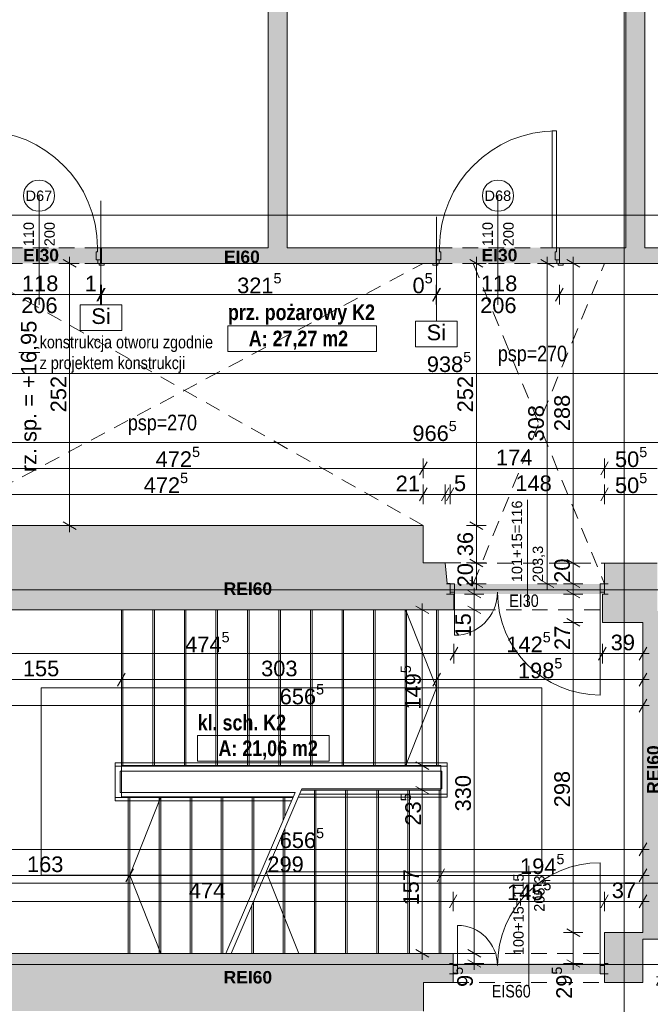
# Paper-space layout 'A-35 RZUT - PIĘTRO 5' of a CAD drawing. Header units: millimetres. Extents: x 0 to 800, y 0 to 500.
# Tile 3 of 18: x 109 to 230, y 179 to 368. Entities that reach past the tile are written whole.
import ezdxf
from ezdxf.xclip import XClip

# ---------------------------------------------------------------- set-up
doc = ezdxf.new("R2010")
doc.units = ezdxf.units.MM
doc.header["$MEASUREMENT"] = 0
doc.header["$XCLIPFRAME"] = 0
for name, pattern in [('ACAD_ISO03W100', [300, 120, -180]), ('DASHDOTX2', [1000, 500, -250, 0, -250]), ('GESTRICHELT2', [93.75, 62.5, -31.25]), ('Przer. długie kreski', [2.5, 1.5, -1])]:
    doc.linetypes.add(name, pattern=pattern)
for name, color, linetype, lineweight, true_color in [('A__balustrada_Nr_pióra__161', 7, 'Continuous', 5, 0x949494), ('A_opis ścian_Nr_pióra__19', 7, 'Continuous', 5, 0x191919), ('A_opis_Nr_pióra__255', 7, 'Continuous', 15, 0x242424), ('A_opis_Nr_pióra__8', 7, 'Continuous', 13, 0x4c4c4c), ('A_osie_Nr_pióra__16', 7, 'Continuous', 5, 0x0f0f0f), ('A_pochwyt_Nr_pióra__161', 7, 'Continuous', 5, 0x949494), ('A_ppoż proj_Nr_pióra__8', 7, 'Continuous', 13, 0x4c4c4c), ('A_ppoż_Nr_pióra__8', 7, 'Continuous', 13, 0x4c4c4c), ('A_schody_Nr_pióra__10', 7, 'Continuous', 13, 0x4b4b4b), ('A_schody_Nr_pióra__4', 7, 'Continuous', 18, 0x4b4b4b), ('A_sufit_Nr_pióra__4', 7, 'Continuous', 18, 0x4b4b4b), ('A_ściany_Nr_pióra__10', 7, 'Continuous', 13, 0x4b4b4b)]:
    doc.layers.add(name, color=color, linetype=linetype, lineweight=lineweight, true_color=true_color)
for name, color, linetype, lineweight in [('A_linie przekroju_Nr_pióra__1', 7, 'Continuous', 20), ('A_strefy_Nr_pióra__1', 7, 'Continuous', 20), ('A_wymiary_Nr_pióra__1', 7, 'Continuous', 20), ('A_wymiary_Nr_pióra__2', 8, 'Continuous', 13), ('A_ściany proj_Nr_pióra__1', 7, 'Continuous', 20), ('A_ściany_Nr_pióra__1', 7, 'Continuous', 20), ('Drzwi Archicad_Nr_pióra__1', 7, 'Continuous', 20), ('Drzwi Archicad_Nr_pióra__3', 252, 'Continuous', 13), ('Znaczniki drzwi Archicada_Nr_pióra__3', 252, 'Continuous', 13)]:
    doc.layers.add(name, color=color, linetype=linetype, lineweight=lineweight)
for name, color, linetype in [('A_podrys', 7, 'Continuous'), ('A_ppoż', 7, 'Continuous'), ('A_ppoż proj', 7, 'Continuous'), ('A_ściany', 7, 'Continuous'), ('A_ściany proj', 7, 'Continuous')]:
    doc.layers.add(name, color=color, linetype=linetype)
doc.styles.add('STYL_AUTOMATYCZNY_1', font='arial.ttf')
doc.styles.add('STYL_AUTOMATYCZNY_2', font='ARIALN.TTF')
doc.styles.add('STYL_AUTOMATYCZNY_3', font='arial.ttf')
doc.styles.add('STYL_AUTOMATYCZNY_4', font='arial.ttf')
doc.styles.add('STYL_AUTOMATYCZNY_5', font='arial.ttf')
doc.styles.add('STYL_AUTOMATYCZNY_6', font='ARIALN.TTF')
pattern_1 = [(45, (-3193.4131, -631.401), (-0.9899495, 0.9899495), [])]

# ---------------------------------------------------------------- blocks, each defined once
blk = doc.blocks.new('Rysunek_1_1', base_point=(-3193.41, -631.4))
at = {"layer": 'A_ppoż', "linetype": 'Continuous', "lineweight": 0, "true_color": 0x0b0b0b}
for points in [[(221.36, 259.91), (191.73, 259.91), (191.73, 257.95), (221.36, 257.95)], [(192.33, 184.97), (221.39, 184.97), (221.39, 186.97), (192.33, 186.97)]]:
    blk.add_hatch(color=28, dxfattribs=at).paths.add_polyline_path(points)
at = {"layer": 'A_ppoż proj', "linetype": 'Continuous', "lineweight": 0, "true_color": 0x121212}
for points in [[(100.91, 324.51), (100.91, 321.51), (124.73, 321.51), (124.73, 324.51)], [(189.03, 324.51), (189.03, 321.51), (212.73, 321.51), (212.73, 324.51)]]:
    blk.add_hatch(color=250, dxfattribs=at).paths.add_polyline_path(points)
at = {"layer": 'A_ściany', "linetype": 'Continuous', "lineweight": 0, "true_color": 0x000000}
for points in [[(156.78, 438.27), (156.78, 324.51), (160.38, 324.51), (160.38, 438.27)], [(225.53, 436.13), (225.53, 324.51), (229.13, 324.51), (229.13, 436.13)], [(189.03, 324.51), (124.73, 324.51), (124.73, 321.51), (189.03, 321.51)], [(256.23, 324.51), (212.73, 324.51), (212.73, 321.51), (256.23, 321.51)], [(97.53, 254.91), (186.57, 254.91), (186.57, 271.11), (87.44, 271.11)], [(186.57, 263.93), (186.57, 254.91), (192.47, 254.91), (192.47, 257.95), (191.75, 257.95), (191.75, 259.97), (191.19, 259.97), (190.77, 263.93)], [(221.39, 263.87), (221.39, 257.91), (220.99, 257.91), (220.99, 252.51), (228.79, 252.51), (228.79, 248.85), (233.59, 248.85), (233.59, 249.87), (234.31, 249.87), (234.31, 254.67), (231.53, 254.67), (231.53, 263.87)], [(228.79, 248.85), (228.79, 198.49), (233.59, 198.49), (233.59, 248.85)], [(228.79, 192.89), (221.39, 192.89), (221.39, 183.31), (228.79, 183.31), (228.79, 191.61), (234.89, 191.61), (234.89, 196.61), (233.59, 196.61), (233.59, 198.49), (228.79, 198.49)], [(186.63, 188.91), (97.53, 188.91), (97.53, 177.81), (186.63, 177.81)], [(192.33, 188.91), (186.63, 188.91), (186.63, 183.31), (192.33, 183.31)]]:
    blk.add_hatch(color=18, dxfattribs=at).paths.add_polyline_path(points)
at = {"layer": 'A_ściany proj', "linetype": 'Continuous', "lineweight": 0, "true_color": 0x000000}
h = blk.add_hatch(dxfattribs=at)
h.set_pattern_fill('bloczki_ceramiczne_0001', color=18, style=0, pattern_type=2)
h.set_pattern_definition(pattern_1)
h.paths.add_polyline_path([(124.51, 321.51), (124.73, 321.51), (124.73, 324.51), (124.51, 324.51)])
h = blk.add_hatch(dxfattribs=at)
h.set_pattern_fill('bloczki_ceramiczne_0001', color=18, style=0, pattern_type=2)
h.set_pattern_definition(pattern_1)
h.paths.add_polyline_path([(189.03, 321.51), (189.13, 321.51), (189.13, 324.51), (189.03, 324.51)])
at = {"layer": 'A__balustrada_Nr_pióra__161', "color": 252, "linetype": 'Continuous', "lineweight": 5, "ltscale": 2, "true_color": 0x949494}
for p, q in [((191.13, 225.51), (191.13, 218.93)), ((190.13, 223.91), (190.13, 220.53)), ((191.13, 219.53), (162.8, 219.53)), ((190.13, 220.53), (163.23, 220.53))]:
    blk.add_line(p, q, dxfattribs=at)
at = {"layer": 'A_linie przekroju_Nr_pióra__1', "color": 7, "linetype": 'ACAD_ISO03W100', "lineweight": 20, "ltscale": 2}
blk.add_line((83.04, 202.41), (544.97, 202.41), dxfattribs=at)
at = {"layer": 'A_opis ścian_Nr_pióra__19', "color": 250, "linetype": 'Continuous', "lineweight": 5, "ltscale": 2, "true_color": 0x191919}
for p, q in [((124.61, 313.55), (124.61, 333.55)), ((189.08, 310.42), (189.08, 330.42)), ((128.61, 313.55), (120.61, 313.55)), ((120.61, 313.55), (120.61, 308.6)), ((128.61, 308.6), (128.61, 313.55)), ((193.08, 310.42), (185.08, 310.42)), ((185.08, 310.42), (185.08, 305.47)), ((193.08, 305.47), (193.08, 310.42)), ((120.61, 308.6), (128.61, 308.6)), ((185.08, 305.47), (193.08, 305.47))]:
    blk.add_line(p, q, dxfattribs=at)
at = {"layer": 'A_opis_Nr_pióra__255', "color": 250, "linetype": 'Continuous', "lineweight": 15, "ltscale": 2, "true_color": 0x242424}
blk.add_line((108.81, 304.36), (112.84, 304.36), dxfattribs=at)
at = {"layer": 'A_osie_Nr_pióra__16', "color": 250, "linetype": 'DASHDOTX2', "lineweight": 5, "ltscale": 2, "true_color": 0x0f0f0f}
for p, q in [((225.18, 390.39), (225.18, 126.75)), ((544.97, 330.75), (96.57, 330.75)), ((544.97, 258.75), (96.57, 258.75)), ((544.97, 186.75), (96.57, 186.75))]:
    blk.add_line(p, q, dxfattribs=at)
at = {"layer": 'A_pochwyt_Nr_pióra__161', "color": 252, "linetype": 'Continuous', "lineweight": 5, "ltscale": 2, "true_color": 0x949494}
for p, q in [((127.33, 218.25), (127.33, 225.51)), ((127.33, 225.51), (191.13, 225.51)), ((127.33, 224.91), (191.13, 224.91)), ((128.33, 219.85), (128.33, 223.91)), ((128.33, 223.91), (190.13, 223.91)), ((128.33, 219.85), (161.94, 219.85)), ((127.33, 218.85), (161.51, 218.85)), ((127.33, 218.25), (161.25, 218.25)), ((191.13, 218.93), (162.55, 218.93))]:
    blk.add_line(p, q, dxfattribs=at)
at = {"layer": 'A_schody_Nr_pióra__10', "color": 251, "linetype": 'GESTRICHELT2', "lineweight": 13, "ltscale": 2, "true_color": 0x4b4b4b}
for p, q in [((128.83, 254.91), (128.83, 224.99)), ((134.89, 254.91), (134.89, 224.99)), ((140.95, 254.91), (140.95, 224.99)), ((147.01, 254.91), (147.01, 224.99)), ((153.07, 254.91), (153.07, 224.99)), ((159.13, 254.91), (159.13, 224.99)), ((165.19, 254.91), (165.19, 224.99)), ((171.25, 254.91), (171.25, 224.99)), ((177.31, 254.91), (177.31, 224.99)), ((183.37, 254.91), (183.37, 224.99)), ((189.43, 254.91), (189.43, 224.99)), ((165.63, 188.91), (165.63, 220.27)), ((171.63, 188.91), (171.63, 220.27)), ((177.63, 188.91), (177.63, 220.27)), ((183.63, 188.91), (183.63, 220.27)), ((189.63, 188.91), (189.63, 220.27)), ((129.83, 188.91), (129.83, 218.99)), ((135.79, 188.91), (135.79, 218.99)), ((141.75, 188.91), (141.75, 218.99)), ((147.71, 188.91), (147.71, 218.99)), ((153.67, 200.65), (153.67, 218.99)), ((159.63, 214.48), (159.63, 218.99)), ((159.63, 188.91), (159.63, 212.16)), ((153.63, 188.91), (153.63, 198.23))]:
    blk.add_line(p, q, dxfattribs=at)
at = {"layer": 'A_schody_Nr_pióra__4', "color": 251, "linetype": 'Continuous', "lineweight": 18, "ltscale": 2, "true_color": 0x4b4b4b}
for p, q in [((128.53, 218.99), (128.53, 254.91)), ((134.59, 224.99), (134.59, 254.91)), ((140.65, 224.99), (140.65, 254.91)), ((146.71, 224.99), (146.71, 254.91)), ((152.77, 224.99), (152.77, 254.91)), ((158.83, 224.99), (158.83, 254.91)), ((164.89, 224.99), (164.89, 254.91)), ((170.95, 224.99), (170.95, 254.91)), ((177.01, 224.99), (177.01, 254.91)), ((183.07, 224.99), (183.07, 254.91)), ((183.12, 254.99), (189.13, 239.95)), ((189.13, 224.99), (189.13, 254.91)), ((113.13, 239.95), (209.33, 239.95)), ((113.13, 239.95), (113.13, 203.95)), ((183.12, 224.91), (189.13, 239.95)), ((209.33, 239.95), (209.33, 204.59)), ((189.93, 224.99), (128.53, 224.99)), ((189.93, 224.99), (189.93, 188.91)), ((161.94, 219.85), (148.61, 188.91)), ((163.23, 220.53), (149.61, 188.91)), ((163.12, 220.27), (189.93, 220.27)), ((165.93, 220.27), (165.93, 188.91)), ((171.93, 220.27), (171.93, 188.91)), ((177.93, 220.27), (177.93, 188.91)), ((183.93, 220.27), (183.93, 188.91)), ((161.57, 218.99), (128.53, 218.99)), ((130.13, 218.99), (130.13, 188.91)), ((136.14, 218.99), (130.13, 203.95)), ((136.09, 218.99), (136.09, 188.91)), ((142.05, 218.99), (142.05, 188.91)), ((148.01, 218.99), (148.01, 188.91)), ((153.97, 218.99), (153.97, 201.34)), ((159.93, 218.99), (159.93, 215.18)), ((159.93, 212.86), (159.93, 188.91)), ((162.64, 188.91), (156.37, 204.59)), ((209.33, 204.59), (156.37, 204.59)), ((155.09, 203.95), (113.13, 203.95)), ((136.14, 188.91), (130.13, 203.95)), ((153.93, 198.93), (153.93, 188.91))]:
    blk.add_line(p, q, dxfattribs=at)
at = {"layer": 'A_strefy_Nr_pióra__1', "color": 7, "linetype": 'Continuous', "lineweight": 20, "ltscale": 2}
for p, q in [((149.02, 309.5), (149.02, 304.56)), ((149.02, 309.5), (177.58, 309.5)), ((177.58, 309.5), (177.58, 304.56)), ((149.02, 304.56), (177.58, 304.56)), ((143.2, 230.75), (143.2, 225.81)), ((143.2, 230.75), (168.5, 230.75)), ((168.5, 230.75), (168.5, 225.81)), ((143.2, 225.81), (168.5, 225.81))]:
    blk.add_line(p, q, dxfattribs=at)
at = {"layer": 'A_sufit_Nr_pióra__4', "color": 251, "linetype": 'Przer. długie kreski', "lineweight": 18, "ltscale": 2, "true_color": 0x4b4b4b}
for p, q in [((91.83, 271.11), (186.57, 321.51)), ((186.57, 271.11), (97.58, 321.51)), ((196.17, 259.91), (221.39, 321.51)), ((196.17, 321.51), (221.39, 259.91))]:
    blk.add_line(p, q, dxfattribs=at)
at = {"layer": 'A_wymiary_Nr_pióra__1', "color": 7, "linetype": 'Continuous', "lineweight": 20, "ltscale": 2}
for p, q in [((119.83, 320.79), (117.33, 322.23)), ((198.02, 320.79), (195.52, 322.23)), ((211.64, 320.79), (209.14, 322.23)), ((216.64, 320.79), (214.14, 322.23)), ((123.79, 314.26), (125.23, 316.76)), ((125.45, 316.76), (124.01, 314.26)), ((188.31, 314.26), (189.75, 316.76)), ((189.85, 316.76), (188.41, 314.26)), ((213.45, 316.76), (212.01, 314.26)), ((187.29, 283.36), (185.85, 280.86)), ((222.11, 283.36), (220.67, 280.86)), ((187.29, 278.36), (185.85, 275.86)), ((191.49, 278.36), (190.05, 275.86)), ((192.47, 278.36), (191.03, 275.86)), ((222.11, 278.36), (220.67, 275.86)), ((117.33, 271.83), (119.83, 270.39)), ((195.52, 271.83), (198.02, 270.39)), ((195.52, 264.65), (198.02, 263.21)), ((214.14, 264.59), (216.64, 263.15)), ((195.52, 260.63), (198.02, 259.19)), ((209.14, 260.63), (211.64, 259.19)), ((214.14, 260.63), (216.64, 259.19)), ((197.61, 257.23), (195.11, 258.67)), ((216.64, 257.23), (214.14, 258.67)), ((187.61, 254.19), (185.11, 255.63)), ((195.11, 255.63), (197.61, 254.19)), ((214.14, 253.23), (216.64, 251.79)), ((193.19, 247.76), (191.75, 245.26)), ((221.71, 247.76), (220.27, 245.26)), ((228.07, 245.26), (229.51, 247.76)), ((129.25, 242.76), (127.81, 240.26)), ((189.85, 242.76), (188.41, 240.26)), ((228.07, 240.26), (229.51, 242.76)), ((228.07, 235.26), (229.51, 237.76)), ((185.11, 225.71), (187.61, 224.27)), ((185.11, 220.99), (187.61, 219.55)), ((228.07, 207.64), (229.51, 210.14)), ((130.85, 205.14), (129.41, 202.64)), ((190.65, 205.14), (189.21, 202.64)), ((228.07, 202.64), (229.51, 205.14)), ((193.05, 200.14), (191.61, 197.64)), ((222.11, 200.14), (220.67, 197.64)), ((228.07, 197.64), (229.51, 200.14)), ((214.14, 193.61), (216.64, 192.17)), ((185.11, 189.63), (187.61, 188.19)), ((195.11, 189.63), (197.61, 188.19)), ((195.11, 187.69), (197.61, 186.25)), ((214.14, 187.69), (216.64, 186.25))]:
    blk.add_line(p, q, dxfattribs=at)
at = {"layer": 'A_wymiary_Nr_pióra__2', "color": 8, "linetype": 'Continuous', "lineweight": 13, "ltscale": 2}
for p, q in [((118.58, 321.51), (118.58, 322.73)), ((196.77, 321.51), (196.77, 322.73)), ((210.39, 321.51), (210.39, 322.73)), ((215.39, 321.51), (215.39, 322.73)), ((120.45, 321.51), (116.7, 321.51)), ((118.58, 271.11), (118.58, 321.51)), ((198.65, 321.51), (194.9, 321.51)), ((196.77, 271.11), (196.77, 321.51)), ((212.27, 321.51), (208.52, 321.51)), ((210.39, 259.91), (210.39, 321.51)), ((217.27, 321.51), (213.52, 321.51)), ((215.39, 263.87), (215.39, 321.51)), ((124.51, 313.63), (124.51, 317.38)), ((124.73, 313.63), (124.73, 317.38)), ((189.03, 313.63), (189.03, 317.38)), ((189.13, 313.63), (189.13, 317.38)), ((212.73, 313.63), (212.73, 317.38)), ((100.91, 315.51), (124.51, 315.51)), ((124.51, 315.51), (124.73, 315.51)), ((124.73, 315.51), (189.03, 315.51)), ((189.03, 315.51), (189.13, 315.51)), ((189.13, 315.51), (212.73, 315.51)), ((212.73, 315.51), (256.23, 315.51)), ((97.58, 300.37), (285.29, 300.37)), ((92.04, 287.11), (285.29, 287.11)), ((186.57, 280.23), (186.57, 283.98)), ((221.39, 280.23), (221.39, 283.98)), ((92.04, 282.11), (186.57, 282.11)), ((186.57, 282.11), (221.39, 282.11)), ((221.39, 282.11), (231.53, 282.11)), ((186.57, 275.23), (186.57, 278.98)), ((190.77, 275.23), (190.77, 278.98)), ((191.75, 275.23), (191.75, 278.98)), ((221.39, 275.23), (221.39, 278.98)), ((92.04, 277.11), (186.57, 277.11)), ((186.57, 277.11), (190.77, 277.11)), ((190.77, 277.11), (191.75, 277.11)), ((191.75, 277.11), (221.39, 277.11)), ((221.39, 277.11), (231.53, 277.11)), ((120.45, 271.11), (116.7, 271.11)), ((118.58, 269.88), (118.58, 271.11)), ((198.65, 271.11), (194.9, 271.11)), ((196.77, 263.93), (196.77, 271.11)), ((198.65, 263.93), (194.9, 263.93)), ((196.77, 259.91), (196.77, 263.93)), ((217.27, 263.87), (213.52, 263.87)), ((215.39, 259.91), (215.39, 263.87)), ((198.65, 259.91), (194.9, 259.91)), ((196.77, 258.68), (196.77, 259.91)), ((212.27, 259.91), (208.52, 259.91)), ((210.39, 258.68), (210.39, 259.91)), ((217.27, 259.91), (213.52, 259.91)), ((215.39, 258.68), (215.39, 259.91)), ((198.23, 257.95), (194.48, 257.95)), ((196.36, 257.95), (196.36, 259.17)), ((196.36, 254.91), (196.36, 257.95)), ((217.27, 257.95), (213.52, 257.95)), ((215.39, 257.95), (215.39, 259.17)), ((215.39, 252.51), (215.39, 257.95)), ((186.36, 254.91), (186.36, 256.13)), ((188.23, 254.91), (184.48, 254.91)), ((186.36, 224.99), (186.36, 254.91)), ((198.23, 254.91), (194.48, 254.91)), ((196.36, 188.91), (196.36, 254.91)), ((217.27, 252.51), (213.52, 252.51)), ((215.39, 192.89), (215.39, 252.51)), ((192.47, 244.63), (192.47, 248.38)), ((220.99, 244.63), (220.99, 248.38)), ((228.79, 244.63), (228.79, 248.38)), ((97.53, 246.51), (192.47, 246.51)), ((192.47, 246.51), (220.99, 246.51)), ((220.99, 246.51), (228.79, 246.51)), ((228.79, 246.51), (230.01, 246.51)), ((128.53, 239.63), (128.53, 243.38)), ((189.13, 239.63), (189.13, 243.38)), ((228.79, 239.63), (228.79, 243.38)), ((97.53, 241.51), (128.53, 241.51)), ((128.53, 241.51), (189.13, 241.51)), ((189.13, 241.51), (228.79, 241.51)), ((228.79, 241.51), (230.01, 241.51)), ((228.79, 234.63), (228.79, 238.38)), ((97.53, 236.51), (228.79, 236.51)), ((228.79, 236.51), (230.01, 236.51)), ((188.23, 224.99), (184.48, 224.99)), ((186.36, 220.27), (186.36, 224.99)), ((188.23, 220.27), (184.48, 220.27)), ((186.36, 188.91), (186.36, 220.27)), ((228.79, 207.01), (228.79, 210.76)), ((97.53, 208.89), (228.79, 208.89)), ((228.79, 208.89), (230.01, 208.89)), ((130.13, 202.01), (130.13, 205.76)), ((189.93, 202.01), (189.93, 205.76)), ((228.79, 202.01), (228.79, 205.76)), ((97.53, 203.89), (130.13, 203.89)), ((130.13, 203.89), (189.93, 203.89)), ((189.93, 203.89), (228.79, 203.89)), ((228.79, 203.89), (230.01, 203.89)), ((192.33, 197.01), (192.33, 200.76)), ((221.39, 197.01), (221.39, 200.76)), ((228.79, 197.01), (228.79, 200.76)), ((97.53, 198.89), (192.33, 198.89)), ((192.33, 198.89), (221.39, 198.89)), ((221.39, 198.89), (228.79, 198.89)), ((228.79, 198.89), (230.01, 198.89)), ((217.27, 192.89), (213.52, 192.89)), ((215.39, 186.97), (215.39, 192.89)), ((188.23, 188.91), (184.48, 188.91)), ((186.36, 187.68), (186.36, 188.91)), ((198.23, 188.91), (194.48, 188.91)), ((196.36, 186.97), (196.36, 188.91)), ((198.23, 186.97), (194.48, 186.97)), ((196.36, 185.74), (196.36, 186.97)), ((217.27, 186.97), (213.52, 186.97)), ((215.39, 185.74), (215.39, 186.97))]:
    blk.add_line(p, q, dxfattribs=at)
at = {"layer": 'A_ściany proj_Nr_pióra__1', "color": 7, "linetype": 'Continuous', "lineweight": 20, "ltscale": 2, "flags": 128}
for points in [[(124.73, 324.51), (124.51, 324.51)], [(124.51, 324.51), (124.51, 321.51)], [(124.73, 321.51), (124.73, 324.51)], [(189.13, 324.51), (189.03, 324.51)], [(189.03, 324.51), (189.03, 321.51)], [(189.13, 321.51), (189.13, 324.51)], [(124.51, 321.51), (124.73, 321.51)], [(189.03, 321.51), (189.13, 321.51)]]:
    blk.add_lwpolyline(points, dxfattribs=at)
at = {"layer": 'A_ściany_Nr_pióra__1', "color": 7, "linetype": 'Continuous', "lineweight": 20, "ltscale": 2}
for p, q in [((124.51, 324.51), (124.51, 322.21)), ((189.13, 324.51), (189.13, 322.21)), ((212.73, 324.51), (212.73, 322.21)), ((124.51, 322.21), (124.51, 321.51)), ((189.13, 322.21), (189.13, 321.51)), ((212.73, 322.21), (212.73, 321.51)), ((124.51, 321.51), (125.25, 321.51)), ((189.13, 321.51), (188.39, 321.51)), ((212.73, 321.51), (213.47, 321.51)), ((191.75, 259.91), (191.01, 259.91)), ((191.75, 259.91), (191.75, 258.31)), ((221.39, 259.91), (222.13, 259.91)), ((221.39, 259.91), (221.39, 258.31)), ((191.75, 257.91), (191.01, 257.91)), ((191.75, 258.31), (191.75, 257.91)), ((221.39, 258.31), (221.39, 257.91)), ((221.39, 257.91), (222.13, 257.91)), ((192.33, 186.97), (191.59, 186.97)), ((192.33, 186.57), (192.33, 186.97)), ((192.33, 184.97), (192.33, 186.57)), ((221.39, 186.97), (222.13, 186.97)), ((221.39, 186.57), (221.39, 186.97)), ((221.39, 184.97), (221.39, 186.57)), ((192.33, 184.97), (191.59, 184.97)), ((221.39, 184.97), (222.13, 184.97))]:
    blk.add_line(p, q, dxfattribs=at)
at = {"layer": 'A_ściany_Nr_pióra__1', "color": 7, "linetype": 'Continuous', "lineweight": 20, "ltscale": 2, "flags": 128}
for points in [[(156.78, 438.27), (156.78, 324.51)], [(160.38, 324.51), (160.38, 438.27)], [(225.53, 436.13), (225.53, 324.51)], [(229.13, 324.51), (229.13, 382.53)], [(156.78, 324.51), (124.73, 324.51)], [(124.73, 324.51), (124.73, 321.51)], [(189.03, 324.51), (160.38, 324.51)], [(189.03, 321.51), (189.03, 324.51)], [(225.53, 324.51), (212.73, 324.51)], [(256.23, 324.51), (229.13, 324.51)], [(124.73, 321.51), (189.03, 321.51)], [(212.73, 321.51), (256.23, 321.51)], [(186.57, 271.11), (87.44, 271.11)], [(186.57, 263.93), (186.57, 271.11)], [(190.77, 263.93), (186.57, 263.93)], [(191.19, 259.97), (190.77, 263.93)], [(221.39, 263.87), (221.39, 257.91)], [(231.53, 263.87), (221.39, 263.87)], [(191.75, 259.97), (191.19, 259.97)], [(191.75, 257.95), (191.75, 259.97)], [(192.47, 257.95), (191.75, 257.95)], [(192.47, 254.91), (192.47, 257.95)], [(221.39, 257.91), (220.99, 257.91)], [(220.99, 257.91), (220.99, 252.51)], [(97.53, 254.91), (186.57, 254.91)], [(186.57, 254.91), (192.47, 254.91)], [(220.99, 252.51), (228.79, 252.51)], [(228.79, 252.51), (228.79, 248.85)], [(228.79, 248.85), (228.79, 198.49)], [(228.79, 198.49), (228.79, 192.89)], [(228.79, 192.89), (221.39, 192.89)], [(221.39, 192.89), (221.39, 186.97)], [(228.79, 183.31), (228.79, 191.61)], [(228.79, 191.61), (234.89, 191.61)], [(186.63, 188.91), (97.53, 188.91)], [(192.33, 188.91), (186.63, 188.91)], [(192.33, 183.31), (192.33, 188.91)], [(221.39, 184.97), (221.39, 183.31)], [(186.63, 183.31), (192.33, 183.31)], [(186.63, 177.81), (186.63, 183.31)], [(221.39, 183.31), (228.79, 183.31)]]:
    blk.add_lwpolyline(points, dxfattribs=at)
at = {"layer": 'A_ściany_Nr_pióra__10', "color": 251, "linetype": 'Przer. długie kreski', "lineweight": 13, "ltscale": 2, "true_color": 0x4b4b4b}
for p, q in [((190.77, 263.93), (221.39, 263.87)), ((192.47, 254.91), (220.99, 254.91)), ((192.33, 188.91), (221.39, 188.91)), ((192.33, 183.31), (221.39, 183.31))]:
    blk.add_line(p, q, dxfattribs=at)
at = {"layer": 'Drzwi Archicad_Nr_pióra__1', "color": 7, "linetype": 'Continuous', "lineweight": 20, "ltscale": 2}
for p, q in [((191.75, 259.91), (191.01, 259.91)), ((191.75, 259.91), (191.01, 259.91)), ((191.75, 259.91), (192.55, 259.91)), ((191.75, 258.31), (191.75, 259.91)), ((191.75, 259.91), (191.75, 258.31)), ((191.75, 259.91), (191.75, 258.31)), ((192.55, 259.91), (192.55, 258.31)), ((220.59, 258.31), (220.59, 259.91)), ((220.59, 259.91), (221.39, 259.91)), ((221.39, 259.91), (221.39, 258.31)), ((221.39, 259.91), (221.39, 258.31)), ((221.39, 259.91), (221.39, 258.31)), ((221.39, 259.91), (222.13, 259.91)), ((221.39, 259.91), (222.13, 259.91)), ((191.75, 257.91), (191.01, 257.91)), ((191.75, 257.91), (191.01, 257.91)), ((192.55, 258.31), (191.75, 258.31)), ((191.75, 258.31), (191.75, 257.91)), ((191.75, 258.31), (191.75, 257.91)), ((192.55, 258.31), (192.55, 250.03)), ((221.39, 258.31), (220.59, 258.31)), ((220.59, 258.31), (220.59, 238.55)), ((221.39, 258.31), (221.39, 257.91)), ((221.39, 258.31), (221.39, 257.91)), ((221.39, 257.91), (222.13, 257.91)), ((221.39, 257.91), (222.13, 257.91)), ((220.59, 186.57), (220.59, 206.33)), ((193.13, 186.57), (193.13, 194.27)), ((192.33, 186.97), (191.59, 186.97)), ((192.33, 186.97), (191.59, 186.97)), ((192.33, 186.57), (192.33, 186.97)), ((192.33, 186.57), (192.33, 186.97)), ((193.13, 186.57), (192.33, 186.57)), ((192.33, 186.57), (192.33, 184.97)), ((192.33, 184.97), (192.33, 186.57)), ((192.33, 184.97), (192.33, 186.57)), ((193.13, 184.97), (193.13, 186.57)), ((221.39, 186.57), (220.59, 186.57)), ((220.59, 186.57), (220.59, 184.97)), ((221.39, 186.57), (221.39, 186.97)), ((221.39, 186.57), (221.39, 186.97)), ((221.39, 186.97), (222.13, 186.97)), ((221.39, 186.97), (222.13, 186.97)), ((221.39, 184.97), (221.39, 186.57)), ((221.39, 184.97), (221.39, 186.57)), ((221.39, 184.97), (221.39, 186.57)), ((192.33, 184.97), (191.59, 184.97)), ((192.33, 184.97), (191.59, 184.97)), ((192.33, 184.97), (193.13, 184.97)), ((220.59, 184.97), (221.39, 184.97)), ((221.39, 184.97), (222.13, 184.97)), ((221.39, 184.97), (222.13, 184.97))]:
    blk.add_line(p, q, dxfattribs=at)
for centre, radius, start, end in [((192.55, 258.31), 8.28, 270, 0), ((220.59, 258.31), 19.76, 180, 270), ((220.59, 186.57), 19.76, 90, 180), ((193.13, 186.57), 7.7, 0, 90)]:
    blk.add_arc(centre, radius, start, end, dxfattribs=at)
at = {"layer": 'Drzwi Archicad_Nr_pióra__3', "color": 252, "linetype": 'Continuous', "lineweight": 13, "ltscale": 2}
for p, q in [((211.37, 324.51), (211.37, 346.99)), ((211.37, 346.99), (212.17, 346.99)), ((212.17, 346.99), (212.17, 324.51)), ((123.71, 322.21), (123.71, 323.71)), ((123.71, 323.71), (123.95, 323.71)), ((123.95, 323.71), (123.95, 324.51)), ((123.95, 324.51), (124.51, 324.51)), ((124.51, 324.51), (124.51, 322.21)), ((124.51, 324.51), (124.51, 322.21)), ((124.51, 324.51), (124.51, 322.21)), ((189.69, 324.51), (189.13, 324.51)), ((189.13, 324.51), (189.13, 322.21)), ((189.13, 324.51), (189.13, 322.21)), ((189.13, 324.51), (189.13, 322.21)), ((189.69, 323.71), (189.69, 324.51)), ((189.93, 323.71), (189.69, 323.71)), ((189.93, 322.21), (189.93, 323.71)), ((212.17, 324.51), (211.37, 324.51)), ((212.17, 323.71), (211.93, 323.71)), ((211.93, 323.71), (211.93, 322.21)), ((212.73, 324.51), (212.17, 324.51)), ((212.17, 324.51), (212.17, 323.71)), ((212.73, 322.21), (212.73, 324.51)), ((212.73, 324.51), (212.73, 322.21)), ((212.73, 324.51), (212.73, 322.21)), ((124.51, 322.21), (123.71, 322.21)), ((124.01, 322.21), (124.01, 321.51)), ((124.51, 322.21), (124.01, 322.21)), ((124.51, 321.51), (124.51, 322.21)), ((124.51, 322.21), (124.51, 321.51)), ((124.51, 322.21), (124.51, 321.51)), ((189.13, 321.51), (189.13, 322.21)), ((189.13, 322.21), (189.63, 322.21)), ((189.13, 322.21), (189.93, 322.21)), ((189.13, 322.21), (189.13, 321.51)), ((189.13, 322.21), (189.13, 321.51)), ((189.63, 322.21), (189.63, 321.51)), ((211.93, 322.21), (212.73, 322.21)), ((212.23, 321.51), (212.23, 322.21)), ((212.23, 322.21), (212.73, 322.21)), ((212.73, 322.21), (212.73, 321.51)), ((212.73, 322.21), (212.73, 321.51)), ((212.73, 322.21), (212.73, 321.51)), ((124.01, 321.51), (124.51, 321.51)), ((125.25, 321.51), (124.25, 321.51)), ((124.25, 321.51), (124.25, 321.13)), ((124.25, 321.13), (125.25, 321.13)), ((124.51, 321.51), (125.25, 321.51)), ((124.51, 321.51), (125.25, 321.51)), ((125.25, 321.13), (125.25, 321.51)), ((188.39, 321.13), (188.39, 321.51)), ((188.39, 321.51), (189.39, 321.51)), ((189.13, 321.51), (188.39, 321.51)), ((189.13, 321.51), (188.39, 321.51)), ((189.39, 321.13), (188.39, 321.13)), ((189.63, 321.51), (189.13, 321.51)), ((189.39, 321.51), (189.39, 321.13)), ((212.73, 321.51), (212.23, 321.51)), ((212.47, 321.51), (213.47, 321.51)), ((212.47, 321.13), (212.47, 321.51)), ((213.47, 321.13), (212.47, 321.13)), ((212.73, 321.51), (213.47, 321.51)), ((212.73, 321.51), (213.47, 321.51)), ((213.47, 321.51), (213.47, 321.13))]:
    blk.add_line(p, q, dxfattribs=at)
at = {"layer": 'Drzwi Archicad_Nr_pióra__3', "color": 252, "linetype": 'Przer. długie kreski', "lineweight": 13, "ltscale": 2}
for p, q in [((124.51, 324.51), (100.91, 324.51)), ((189.13, 324.51), (212.73, 324.51)), ((124.51, 321.51), (100.91, 321.51)), ((189.13, 321.51), (212.73, 321.51))]:
    blk.add_line(p, q, dxfattribs=at)
at = {"layer": 'Drzwi Archicad_Nr_pióra__3', "color": 252, "linetype": 'Continuous', "lineweight": 13, "ltscale": 2}
for centre, start, end in [((101.47, 324.51), 0, 90), ((212.17, 324.51), 90, 180)]:
    blk.add_arc(centre, 22.48, start, end, dxfattribs=at)
at = {"layer": 'Znaczniki drzwi Archicada_Nr_pióra__3', "color": 252, "linetype": 'Continuous', "lineweight": 13, "ltscale": 2}
for p, q in [((112.71, 334.51), (112.71, 313.51)), ((200.93, 334.51), (200.93, 313.51)), ((206.57, 255.85), (206.57, 276.07)), ((206.86, 205.74), (206.86, 182.28))]:
    blk.add_line(p, q, dxfattribs=at)
at = {"layer": 'Znaczniki drzwi Archicada_Nr_pióra__3', "color": 252, "linetype": 'Continuous', "lineweight": 13, "ltscale": 2, "flags": 128}
for points in [[(115.71, 334.51, 1), (109.71, 334.51, 1)], [(203.93, 334.51, 1), (197.93, 334.51, 1)]]:
    blk.add_lwpolyline(points, format="xyb", close=True, dxfattribs=at)
at = {"layer": 'A_opis ścian_Nr_pióra__19', "color": 250, "linetype": 'Continuous', "lineweight": 5, "true_color": 0x191919, "char_height": 3, "attachment_point": 2, "style": 'STYL_AUTOMATYCZNY_1'}
for insert in [(124.61, 312.86), (189.08, 309.73)]:
    blk.add_mtext('\\A1;{\\pqc;\\fArial|b0|i0|c238|p0;\\W1.000000;S\\fArial|b0|i0|c238|p0;\\W1.000000;i}', dxfattribs=dict(at, insert=insert))
at = {"layer": 'A_opis_Nr_pióra__8', "color": 251, "linetype": 'Continuous', "lineweight": 13, "true_color": 0x4c4c4c, "insert": (112.84, 304.02), "char_height": 2.4, "width": 33.909, "attachment_point": 4, "line_spacing_factor": 0.996837, "style": 'STYL_AUTOMATYCZNY_2'}
blk.add_mtext('\\A1;{\\pql;\\fArial Narrow|b0|i0|c238|p0;\\W1.000000;konstrukcja otworu zgodnie z projektem konstrukcji}', dxfattribs=at)
at = {"layer": 'A_opis_Nr_pióra__8', "color": 251, "linetype": 'Continuous', "lineweight": 13, "true_color": 0x4c4c4c, "insert": (264.58, 185.51), "char_height": 2.4, "attachment_point": 6, "line_spacing_factor": 0.9967, "style": 'STYL_AUTOMATYCZNY_2'}
blk.add_mtext('\\A1;{\\pqr;\\fArial Narrow|b0|i0|c238|p0;\\W1.000000;drzwi podłączone do SSP;\\P\\pqr;\\fArial Narrow|b0|i0|c238|p0;\\W1.000000;zamknięte w trakcie pożaru}', dxfattribs=at)
at = {"layer": 'A_ppoż proj_Nr_pióra__8', "color": 251, "linetype": 'Continuous', "lineweight": 13, "true_color": 0x4c4c4c, "char_height": 2.4, "attachment_point": 5, "style": 'STYL_AUTOMATYCZNY_3'}
for s, insert in [('\\A1;{\\pqc;\\fArial|b1|i0|c238|p0;\\W1.000000;EI30}', (113.09, 323.07)), ('\\A1;{\\pqc;\\fArial|b1|i0|c238|p0;\\W1.000000;EI60}', (151.7, 322.74)), ('\\A1;{\\pqc;\\fArial|b1|i0|c238|p0;\\W1.000000;EI30}', (201.21, 323.07)), ('\\A1;{\\pqc;\\fArial|b1|i0|c238|p0;\\W1.000000;REI60}', (152.85, 258.98)), ('\\A1;{\\pqc;\\fArial|b1|i0|c238|p0;\\W1.000000;REI60}', (152.85, 184.3))]:
    blk.add_mtext(s, dxfattribs=dict(at, insert=insert))
at = {"layer": 'A_ppoż proj_Nr_pióra__8', "color": 251, "linetype": 'Continuous', "lineweight": 13, "true_color": 0x4c4c4c, "insert": (230.81, 224.22), "char_height": 2.4, "attachment_point": 5, "rotation": 90, "style": 'STYL_AUTOMATYCZNY_3'}
blk.add_mtext('\\A1;{\\pqc;\\fArial|b1|i0|c238|p0;\\W1.000000;REI60}', dxfattribs=at)
at = {"layer": 'A_ppoż_Nr_pióra__8', "color": 251, "linetype": 'Continuous', "lineweight": 13, "true_color": 0x4c4c4c, "char_height": 2.4, "attachment_point": 5, "style": 'STYL_AUTOMATYCZNY_2'}
for s, insert in [('\\A1;{\\pqc;\\fArial Narrow|b0|i0|c238|p0;\\W1.000000;EI30}', (205.93, 256.66)), ('\\A1;{\\pqc;\\fArial Narrow|b0|i0|c238|p0;\\W1.000000;EIS60}', (203.48, 181.62))]:
    blk.add_mtext(s, dxfattribs=dict(at, insert=insert))
at = {"layer": 'A_strefy_Nr_pióra__1', "color": 7, "linetype": 'Continuous', "lineweight": 20, "char_height": 3, "attachment_point": 1, "style": 'STYL_AUTOMATYCZNY_6'}
for s, insert in [('\\A1;{\\pql;\\fArial Narrow|b1|i0|c238|p0;\\W1.000000;prz. pożarowy K2}', (149.02, 313.61)), ('\\A1;{\\pql;\\fArial Narrow|b1|i0|c238|p0;\\W1.000000;A: 27,27 m2}', (153.02, 308.57)), ('\\A1;{\\pql;\\fArial Narrow|b1|i0|c238|p0;\\W1.000000;kl. sch. K2}', (143.2, 234.76)), ('\\A1;{\\pql;\\fArial Narrow|b1|i0|c238|p0;\\W1.000000;A: 21,06 m2}', (147.2, 229.82))]:
    blk.add_mtext(s, dxfattribs=dict(at, insert=insert))
at = {"layer": 'A_sufit_Nr_pióra__4', "color": 251, "linetype": 'Continuous', "lineweight": 18, "true_color": 0x4b4b4b, "char_height": 3, "attachment_point": 5, "style": 'STYL_AUTOMATYCZNY_2'}
for insert in [(207.55, 303.73), (136.43, 290.47)]:
    blk.add_mtext('\\A1;{\\pqc;\\fArial Narrow|b0|i0|c238|p0;\\W1.000000;psp=270}', dxfattribs=dict(at, insert=insert))
at = {"layer": 'A_wymiary_Nr_pióra__1', "color": 7, "linetype": 'Continuous', "lineweight": 20, "char_height": 3, "attachment_point": 7, "style": 'STYL_AUTOMATYCZNY_1'}
for s, insert in [('\\A1;{\\pql;\\fArial|b0|i0|c238|p0;\\W1.000000;321\\fArial|b0|i0|c238|p0;\\W1.000000;\\A1{\\H.66x;\\S5^  ;}}', (150.79, 314.89)), ('\\A1;{\\pql;\\fArial|b0|i0|c238|p0;\\W1.000000;0\\fArial|b0|i0|c238|p0;\\W1.000000;\\A1{\\H.66x;\\S5^  ;}}', (184.51, 314.89)), ('\\A1;{\\pql;\\fArial|b0|i0|c238|p0;\\W1.000000;938\\fArial|b0|i0|c238|p0;\\W1.000000;\\A1{\\H.66x;\\S5^  ;}}', (187.25, 299.75)), ('\\A1;{\\pql;\\fArial|b0|i0|c238|p0;\\W1.000000;966\\fArial|b0|i0|c238|p0;\\W1.000000;\\A1{\\H.66x;\\S5^  ;}}', (184.48, 286.49)), ('\\A1;{\\pql;\\fArial|b0|i0|c238|p0;\\W1.000000;472\\fArial|b0|i0|c238|p0;\\W1.000000;\\A1{\\H.66x;\\S5^  ;}}', (135.12, 281.51)), ('\\A1;{\\pql;\\fArial|b0|i0|c238|p0;\\W1.000000;50\\fArial|b0|i0|c238|p0;\\W1.000000;\\A1{\\H.66x;\\S5^  ;}}', (223.42, 281.49)), ('\\A1;{\\pql;\\fArial|b0|i0|c238|p0;\\W1.000000;472\\fArial|b0|i0|c238|p0;\\W1.000000;\\A1{\\H.66x;\\S5^  ;}}', (132.83, 276.51)), ('\\A1;{\\pql;\\fArial|b0|i0|c238|p0;\\W1.000000;50\\fArial|b0|i0|c238|p0;\\W1.000000;\\A1{\\H.66x;\\S5^  ;}}', (223.42, 276.49)), ('\\A1;{\\pql;\\fArial|b0|i0|c238|p0;\\W1.000000;474\\fArial|b0|i0|c238|p0;\\W1.000000;\\A1{\\H.66x;\\S5^  ;}}', (140.81, 245.91)), ('\\A1;{\\pql;\\fArial|b0|i0|c238|p0;\\W1.000000;142\\fArial|b0|i0|c238|p0;\\W1.000000;\\A1{\\H.66x;\\S5^  ;}}', (202.54, 245.91)), ('\\A1;{\\pql;\\fArial|b0|i0|c238|p0;\\W1.000000;198\\fArial|b0|i0|c238|p0;\\W1.000000;\\A1{\\H.66x;\\S5^  ;}}', (204.77, 240.89)), ('\\A1;{\\pql;\\fArial|b0|i0|c238|p0;\\W1.000000;656\\fArial|b0|i0|c238|p0;\\W1.000000;\\A1{\\H.66x;\\S5^  ;}}', (158.97, 235.89)), ('\\A1;{\\pql;\\fArial|b0|i0|c238|p0;\\W1.000000;656\\fArial|b0|i0|c238|p0;\\W1.000000;\\A1{\\H.66x;\\S5^  ;}}', (158.97, 208.27)), ('\\A1;{\\pql;\\fArial|b0|i0|c238|p0;\\W1.000000;194\\fArial|b0|i0|c238|p0;\\W1.000000;\\A1{\\H.66x;\\S5^  ;}}', (205.17, 203.27)), ('\\A1;{\\pql;\\fArial|b0|i0|c238|p0;\\W1.000000;145\\fArial|b0|i0|c238|p0;\\W1.000000;\\A1{\\H.66x;\\S5^  ;}}', (202.67, 198.27))]:
    blk.add_mtext(s, dxfattribs=dict(at, insert=insert))
at = {"layer": 'A_wymiary_Nr_pióra__1', "color": 7, "linetype": 'Continuous', "lineweight": 20, "char_height": 3, "attachment_point": 7, "style": 'STYL_AUTOMATYCZNY_5'}
for s, insert, width in [('\\A1;{\\pql;\\fArial|b0|i0|c238|p0;\\W1.000000;118}', (109.43, 316.11), 6.5592), ('\\A1;{\\pql;\\fArial|b0|i0|c238|p0;\\W1.000000;1}', (121.5, 316.11), 2.2882), ('\\A1;{\\pql;\\fArial|b0|i0|c238|p0;\\W1.000000;118}', (197.65, 316.11), 6.5592), ('\\A1;{\\pql;\\fArial|b0|i0|c238|p0;\\W1.000000;206}', (109.28, 311.91), 6.8645), ('\\A1;{\\pql;\\fArial|b0|i0|c238|p0;\\W1.000000;206}', (197.5, 311.91), 6.8645), ('\\A1;{\\pql;\\fArial|b0|i0|c238|p0;\\W1.000000;174}', (200.55, 282.71), 6.8645), ('\\A1;{\\pql;\\fArial|b0|i0|c238|p0;\\W1.000000;21}', (181.27, 277.71), 4.5763), ('\\A1;{\\pql;\\fArial|b0|i0|c238|p0;\\W1.000000;5}', (192.47, 277.71), 2.2882), ('\\A1;{\\pql;\\fArial|b0|i0|c238|p0;\\W1.000000;148}', (204.28, 277.71), 6.8645), ('\\A1;{\\pql;\\fArial|b0|i0|c238|p0;\\W1.000000;39}', (222.6, 247.11), 4.5763), ('\\A1;{\\pql;\\fArial|b0|i0|c238|p0;\\W1.000000;155}', (109.6, 242.11), 6.8645), ('\\A1;{\\pql;\\fArial|b0|i0|c238|p0;\\W1.000000;303}', (155.4, 242.11), 6.8645), ('\\A1;{\\pql;\\fArial|b0|i0|c238|p0;\\W1.000000;163}', (110.4, 204.49), 6.8645), ('\\A1;{\\pql;\\fArial|b0|i0|c238|p0;\\W1.000000;299}', (156.6, 204.49), 6.8645), ('\\A1;{\\pql;\\fArial|b0|i0|c238|p0;\\W1.000000;474}', (141.5, 199.49), 6.8645), ('\\A1;{\\pql;\\fArial|b0|i0|c238|p0;\\W1.000000;37}', (222.8, 199.49), 4.5763)]:
    blk.add_mtext(s, dxfattribs=dict(at, insert=insert, width=width))
at = {"layer": 'A_wymiary_Nr_pióra__1', "color": 7, "linetype": 'Continuous', "lineweight": 20, "char_height": 3, "rotation": 90}
for s, insert, attachment_point, style in [('\\A1;{\\pqc;\\fArial|b0|i0|c238|p0;\\W1.000000;rz. sp. = +16,95}', (109.22, 295.93), 2, 'STYL_AUTOMATYCZNY_5'), ('\\A1;{\\pql;\\fArial|b0|i0|c238|p0;\\W1.000000;149\\fArial|b0|i0|c238|p0;\\W1.000000;\\A1{\\H.66x;\\S5^  ;}}', (186.97, 235.76), 7, 'STYL_AUTOMATYCZNY_1'), ('\\A1;{\\pql;\\fArial|b0|i0|c238|p0;\\W1.000000;23\\fArial|b0|i0|c238|p0;\\W1.000000;\\A1{\\H.66x;\\S5^  ;}}', (186.98, 213.46), 7, 'STYL_AUTOMATYCZNY_1'), ('\\A1;{\\pql;\\fArial|b0|i0|c238|p0;\\W1.000000;9\\fArial|b0|i0|c238|p0;\\W1.000000;\\A1{\\H.66x;\\S5^  ;}}', (196.97, 182.45), 7, 'STYL_AUTOMATYCZNY_1'), ('\\A1;{\\pql;\\fArial|b0|i0|c238|p0;\\W1.000000;29\\fArial|b0|i0|c238|p0;\\W1.000000;\\A1{\\H.66x;\\S5^  ;}}', (216.01, 180.16), 7, 'STYL_AUTOMATYCZNY_1')]:
    blk.add_mtext(s, dxfattribs=dict(at, insert=insert, attachment_point=attachment_point, style=style))
at = {"layer": 'A_wymiary_Nr_pióra__1', "color": 7, "linetype": 'Continuous', "lineweight": 20, "char_height": 3, "attachment_point": 7, "rotation": 90, "style": 'STYL_AUTOMATYCZNY_5'}
for s, insert, width in [('\\A1;{\\pql;\\fArial|b0|i0|c238|p0;\\W1.000000;252}', (117.98, 292.88), 6.8645), ('\\A1;{\\pql;\\fArial|b0|i0|c238|p0;\\W1.000000;252}', (196.17, 292.88), 6.8645), ('\\A1;{\\pql;\\fArial|b0|i0|c238|p0;\\W1.000000;288}', (214.79, 289.26), 6.8645), ('\\A1;{\\pql;\\fArial|b0|i0|c238|p0;\\W1.000000;308}', (209.79, 287.28), 6.8645), ('\\A1;{\\pql;\\fArial|b0|i0|c238|p0;\\W1.000000;36}', (196.17, 265.23), 4.5763), ('\\A1;{\\pql;\\fArial|b0|i0|c238|p0;\\W1.000000;20}', (196.17, 259.25), 4.5763), ('\\A1;{\\pql;\\fArial|b0|i0|c238|p0;\\W1.000000;20}', (214.79, 260.11), 4.5763), ('\\A1;{\\pql;\\fArial|b0|i0|c238|p0;\\W1.000000;15}', (195.76, 249.61), 4.5763), ('\\A1;{\\pql;\\fArial|b0|i0|c238|p0;\\W1.000000;27}', (214.79, 247.21), 4.5763), ('\\A1;{\\pql;\\fArial|b0|i0|c238|p0;\\W1.000000;298}', (214.79, 216.98), 6.8645), ('\\A1;{\\pql;\\fArial|b0|i0|c238|p0;\\W1.000000;330}', (195.76, 216.19), 6.8645), ('\\A1;{\\pql;\\fArial|b0|i0|c238|p0;\\W1.000000;157}', (185.76, 198.11), 6.8645)]:
    blk.add_mtext(s, dxfattribs=dict(at, insert=insert, width=width))
at = {"layer": 'Znaczniki drzwi Archicada_Nr_pióra__3', "color": 252, "linetype": 'Continuous', "lineweight": 13, "char_height": 2, "attachment_point": 7, "style": 'STYL_AUTOMATYCZNY_4'}
for s, insert in [('\\A1;{\\pql;\\fArial CE|b0|i0|c238|p0;\\W1.000000;D67}', (110.12, 333.47)), ('\\A1;{\\pql;\\fArial CE|b0|i0|c238|p0;\\W1.000000;D68}', (198.34, 333.47))]:
    blk.add_mtext(s, dxfattribs=dict(at, insert=insert))
at = {"layer": 'Znaczniki drzwi Archicada_Nr_pióra__3', "color": 252, "linetype": 'Continuous', "lineweight": 13, "char_height": 2, "attachment_point": 7, "rotation": 90}
for s, insert, style in [('\\A1;{\\pql;\\fArial CE|b0|i0|c238|p0;\\W1.000000;110}', (111.75, 324.8), 'STYL_AUTOMATYCZNY_4'), ('\\A1;{\\pql;\\fArial CE|b0|i0|c238|p0;\\W1.000000;200}', (115.75, 324.8), 'STYL_AUTOMATYCZNY_4'), ('\\A1;{\\pql;\\fArial CE|b0|i0|c238|p0;\\W1.000000;110}', (199.97, 324.8), 'STYL_AUTOMATYCZNY_4'), ('\\A1;{\\pql;\\fArial CE|b0|i0|c238|p0;\\W1.000000;200}', (203.97, 324.8), 'STYL_AUTOMATYCZNY_4'), ('\\A1;{\\pql;\\pt2;\\fArial|b0|i0|c238|p0;\\W1.000000;101+15=116}', (205.6, 260.24), 'STYL_AUTOMATYCZNY_1'), ('\\A1;{\\pql;\\pt2;\\fArial|b0|i0|c238|p0;\\W1.000000;203,3}', (209.96, 260.24), 'STYL_AUTOMATYCZNY_1'), ('\\A1;{\\pql;\\pt2;\\fArial|b0|i0|c238|p0;\\W1.000000;100+15=115}', (205.89, 188.56), 'STYL_AUTOMATYCZNY_1'), ('\\A1;{\\pql;\\pt2;\\fArial|b0|i0|c238|p0;\\W1.000000;205,3}', (210.25, 196.9), 'STYL_AUTOMATYCZNY_1')]:
    blk.add_mtext(s, dxfattribs=dict(at, insert=insert, style=style))

psp = doc.layouts.new('A-35 RZUT - PIĘTRO 5')

# ---------------------------------------------------------------- block references
at = {"layer": 'A_podrys', "color": 37, "linetype": 'Continuous', "lineweight": 5, "true_color": 0x656532}
ref = psp.add_blockref('Rysunek_1_1', (-3193.41, -631.4), dxfattribs=at)
XClip(ref).set_block_clipping_path([(44.069637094, 126.7487186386), (544.9695795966, 478.1668323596)])

doc.saveas('drawing.dxf')
